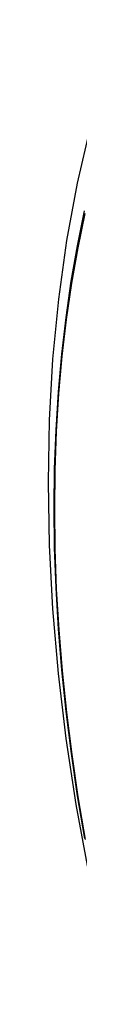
# Model space of a CAD drawing. Header units: inches. Extents: x 20 to 506, y 54 to 236.
# Tile 147 of 245: x 432.4907 to 432.5136, y 227.2419 to 227.9491. Entities that reach past the tile are written whole.
import ezdxf

# ---------------------------------------------------------------- set-up
doc = ezdxf.new("R2010")
doc.units = ezdxf.units.IN
doc.header["$MEASUREMENT"] = 0
doc.layers.add('Visible Edges(ANSI)', color=7, linetype='Continuous', lineweight=25)
doc.layers.add('Visible Tangent Edges(ANSI)', color=7, linetype='Continuous', lineweight=25)

msp = doc.modelspace()

# ---------------------------------------------------------------- linework, layer by layer
at = {"layer": 'Visible Edges(ANSI)', "flags": 128}
msp.add_lwpolyline([(432.54479, 227.94907), (432.53194, 227.91101), (432.52088, 227.87183), (432.51159, 227.8316), (432.50403, 227.79038), (432.49819, 227.74824), (432.49404, 227.70524), (432.49157, 227.66145), (432.49075, 227.61692), (432.49156, 227.57172), (432.49399, 227.52591), (432.49801, 227.47956), (432.5036, 227.43272), (432.51075, 227.38547), (432.51943, 227.33788), (432.52962, 227.29), (432.5413, 227.24191)], dxfattribs=at)
at = {"layer": 'Visible Tangent Edges(ANSI)', "flags": 128}
for points in [[(432.51676, 227.81169), (432.51162, 227.78676), (432.50716, 227.76126), (432.50339, 227.73525), (432.50031, 227.70873), (432.49791, 227.68176), (432.49621, 227.65437), (432.4952, 227.62659), (432.49487, 227.59842), (432.49523, 227.56987), (432.49627, 227.54094), (432.498, 227.51165), (432.50041, 227.48203), (432.5035, 227.45212), (432.50727, 227.42196), (432.51172, 227.39155), (432.51683, 227.3609)], [(432.51755, 227.36039), (432.51242, 227.39098), (432.50796, 227.42134), (432.50418, 227.45145), (432.50107, 227.4813), (432.49865, 227.51086), (432.49691, 227.54009), (432.49586, 227.56896), (432.4955, 227.59745), (432.49583, 227.62554), (432.49685, 227.65324), (432.49856, 227.68054), (432.50096, 227.70742), (432.50406, 227.73383), (432.50785, 227.75974), (432.51232, 227.78512), (432.51748, 227.80994)]]:
    msp.add_lwpolyline(points, dxfattribs=at)

doc.saveas('drawing.dxf')
